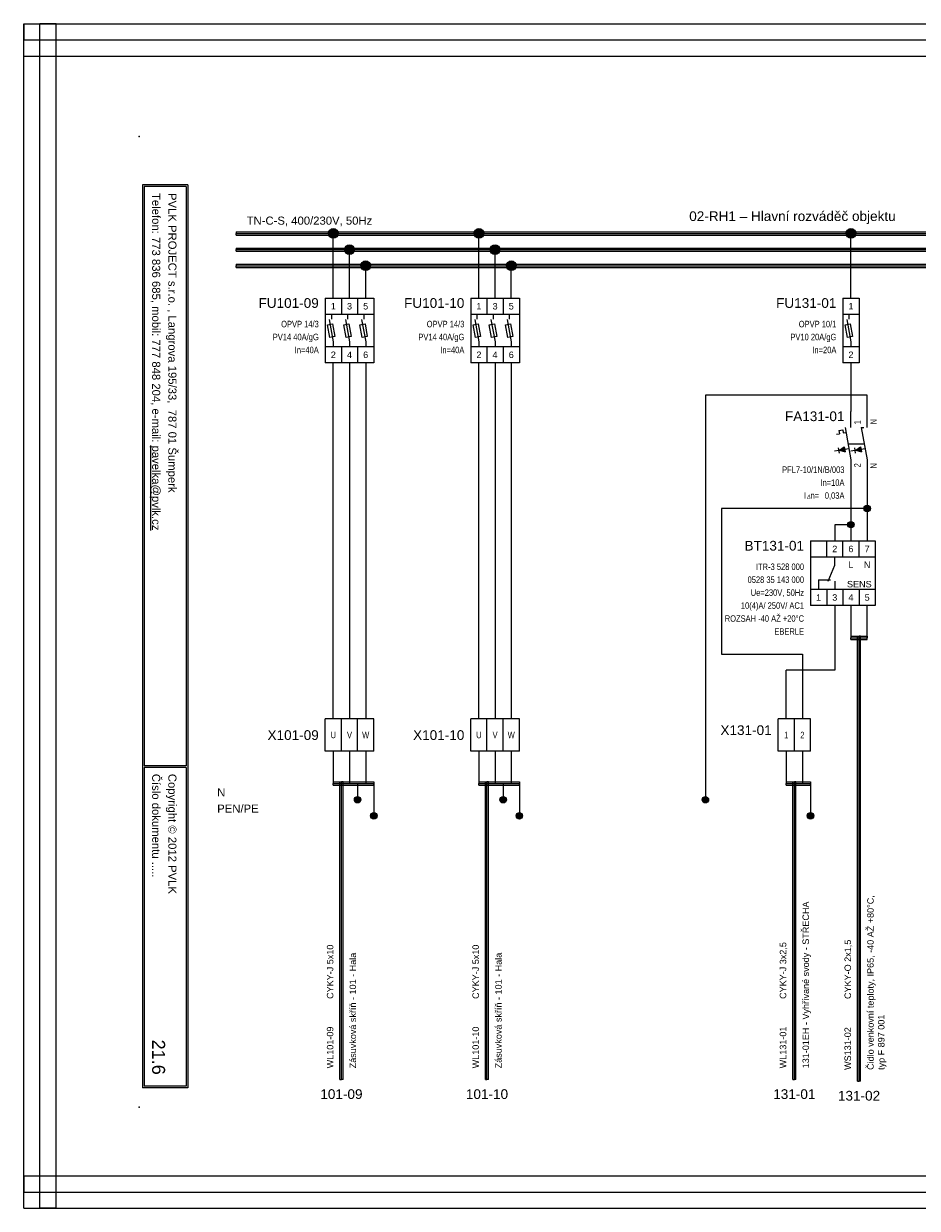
# Model space of a CAD drawing. Extents: x -721 to 7843, y 2912 to 4139.
# Tile 11 of 32: x 2114 to 2391, y 3359 to 3725. Entities that reach past the tile are written whole.
import ezdxf
from ezdxf.enums import TextEntityAlignment as Align

# ---------------------------------------------------------------- set-up
doc = ezdxf.new("R2010")
doc.units = 0
doc.header["$MEASUREMENT"] = 0
for name, color, linetype in [('1-KRESBA', 7, 'Continuous'), ('__Bílá', 7, 'Continuous'), ('__Oranžová', 30, 'Continuous'), ('__Rudá 010', 10, 'Continuous'), ('__Svmodrá', 4, 'Continuous'), ('__Vínová 220', 220, 'Continuous'), ('__Zelená', 3, 'Continuous'), ('__Černá 250', 7, 'Continuous')]:
    doc.layers.add(name, color=color, linetype=linetype)
doc.styles.add('Arial', font='arial.ttf')
doc.styles.add('GENERATED_STYLE_1', font='arial.ttf')
doc.styles.add('GREEKC', font='greekc', dxfattribs={"width": 0.8, "height": 1.3})

# ---------------------------------------------------------------- blocks, each defined once
blk = doc.blocks.new('L0001A02')
at = {"linetype": 'Continuous'}
h = blk.add_hatch(color=256, dxfattribs=at)
edge = h.paths.add_edge_path()
edge.add_arc((0, 0), 1.5, 0, 360)
blk.add_circle((0, 0), 1.5)
blk = doc.blocks.new('V0085A01')
h = blk.add_hatch(color=256)
edge = h.paths.add_edge_path()
edge.add_arc((0, 0), 1, 0, 360)
blk.add_circle((0, 0), 1)
blk = doc.blocks.new('V0109A03')
for p, q in [((5, 10), (0, 10)), ((0, 0), (0, 10)), ((10, 10), (5, 10)), ((5, 0), (5, 10)), ((15, 10), (10, 10)), ((10, 0), (10, 10)), ((15, 0), (15, 10)), ((5, 0), (0, 0)), ((10, 0), (5, 0)), ((15, 0), (10, 0))]:
    blk.add_line(p, q)
at = {"style": 'Arial'}
blk.add_attdef('POPIS', text='', height=3, dxfattribs=at).set_placement((-2, 5), align=Align.RIGHT)
at = {"style": 'Arial', "width": 0.8}
for tag, p in [('S1', (2.5, 5)), ('S2', (7.5, 5)), ('S3', (12.5, 5))]:
    blk.add_attdef(tag, text='', height=2, dxfattribs=at).set_placement(p, align=Align.MIDDLE)
blk = doc.blocks.new('OEZA2501')
for p, q in [((-2.5, 10), (-2.5, -10)), ((-2.5, 10), (12.5, 10)), ((2.5, 10), (2.5, 5)), ((7.5, 10), (7.5, 5)), ((12.5, 10), (12.5, -10)), ((12.5, 5), (-2.5, 5)), ((-0.5, 3.5), (-0.5, 5)), ((4.5, 3.5), (4.5, 5)), ((9.5, 3.5), (9.5, 5)), ((-1.79, 1.76), (-0.21, 2.05)), ((-1.06, -2.17), (-1.79, 1.76)), ((-1.27, 3.38), (0, -3.5)), ((-0.21, 2.05), (0.51, -1.88)), ((3.21, 1.76), (4.79, 2.05)), ((3.94, -2.17), (3.21, 1.76)), ((3.73, 3.38), (5, -3.5)), ((4.79, 2.05), (5.51, -1.88)), ((8.21, 1.76), (9.79, 2.05)), ((8.94, -2.17), (8.21, 1.76)), ((8.73, 3.38), (10, -3.5)), ((9.79, 2.05), (10.51, -1.88)), ((0.51, -1.88), (-1.06, -2.17)), ((0, -3.5), (0, -5)), ((5.51, -1.88), (3.94, -2.17)), ((5, -3.5), (5, -5)), ((10.51, -1.88), (8.94, -2.17)), ((10, -3.5), (10, -5)), ((12.5, -5), (-2.5, -5)), ((2.5, -5), (2.5, -10)), ((7.5, -5), (7.5, -10)), ((12.5, -10), (-2.5, -10))]:
    blk.add_line(p, q)
at = {"style": 'Arial'}
for s, p in [('1', (0, 6.5)), ('3', (5, 6.5)), ('5', (10, 6.5)), ('2', (0, -8.5)), ('4', (5, -8.5)), ('6', (10, -8.5))]:
    blk.add_text(s, height=2, dxfattribs=at).set_placement(p, align=Align.CENTER)
blk.add_attdef('POPIS', text='', height=3, dxfattribs=at).set_placement((-4.5, 7), align=Align.RIGHT)
at = {"style": 'Arial', "width": 0.8}
for tag, p in [('TYP', (-4.5, 1)), ('POJISTKA', (-4.5, -3)), ('PROUD', (-4.5, -7)), ('DOPLŇ1', (-4.5, -11)), ('DOPLŇ2', (-4.5, -15))]:
    blk.add_attdef(tag, text='', height=2, dxfattribs=at).set_placement(p, align=Align.RIGHT)
blk = doc.blocks.new('BLK_Razítko_malé_pro_rozváděče')
at = {"layer": '__Bílá'}
for p, q in [((15, -1), (15, -20)), ((15, -1), (294, -1)), ((15.5, -1.5), (15.5, -19.5)), ((15.5, -1.5), (184.5, -1.5)), ((184.5, -1.5), (184.5, -19.5)), ((185, -1.5), (185, -19.5)), ((185, -1.5), (293.5, -1.5)), ((293.5, -19.5), (293.5, -1.5)), ((294, -20), (294, -1)), ((15, -20), (294, -20)), ((15.5, -19.5), (184.5, -19.5)), ((185, -19.5), (293.5, -19.5)), ((15, -405), (15, -419)), ((15, -405), (294, -405)), ((15.5, -405.5), (15.5, -418.5)), ((15.5, -405.5), (194.5, -405.5)), ((194.5, -405.5), (194.5, -418.5)), ((195, -405.5), (195, -418.5)), ((195, -405.5), (293.5, -405.5)), ((293.5, -405.5), (293.5, -418.5)), ((294, -405), (294, -419)), ((15, -419), (294, -419)), ((15.5, -418.5), (194.5, -418.5)), ((195, -418.5), (293.5, -418.5))]:
    blk.add_line(p, q, dxfattribs=at)
for p in [(0, 0), (300, 0), (0, -420), (300, -420)]:
    blk.add_point(p, dxfattribs=at)
at = {"layer": '__Bílá', "style": 'Arial'}
for s, height, p in [('-', 3, (38, -7)), ('Dokument', 2.5, (187, -7)), ('-', 3, (210.5, -7)), ('SO/PS', 2.5, (17.5, -12)), ('-', 3, (38, -12)), ('Vypracoval', 2.5, (187, -12)), ('-', 3, (210.5, -12)), ('Investor', 2.5, (17.5, -17)), ('Datum', 2.5, (187, -17)), ('-', 3, (38, -17)), ('-', 3, (210.5, -17)), ('PVLK PROJECT s.r.o. , Langrova 195/33,  787 01 Šumperk', 2.5, (17.5, -411)), ('Copyright © 2012 PVLK', 2.5, (197, -411)), ('Telefon: 773 836 685, mobil: 777 848 204, e-mail: %%Upavelka@pvlk.cz', 2.5, (17.5, -416)), ('Číslo dokumentu .....', 2.5, (197, -416))]:
    blk.add_text(s, height=height, dxfattribs=at).set_placement(p)
at = {"layer": '__Vínová 220', "char_height": 2.5, "attachment_point": 7, "style": 'Arial'}
for s, insert in [('715 0908', (17.5, -7)), ('Rozšíření výrobního areálu firmy PLASTKON PRODUCT, S.R.O.', (42.5, -7.75)), ('02-RH1 – Hlavní rozváděč objektu', (215, -7.75)), ('SO 02 - Novostavba skladovací haly s administrativní budovou', (42.5, -12.75)), ('Miroslav Pavelka', (215, -12.75)), ('Plastkon product, s.r.o., Hlavní 147, Mikulovice 790 84', (42.5, -17.75)), ('06/2016', (215, -17.75))]:
    blk.add_mtext(s, dxfattribs=dict(at, insert=insert))
at = {"layer": '__Vínová 220', "style": 'Arial'}
blk.add_attdef('ČÍSLO', text='', height=4, dxfattribs=at).set_placement((290, -416), align=Align.RIGHT)
blk = doc.blocks.new('OEZA2502')
for p, q in [((-2.5, 10), (2.5, 10)), ((-2.5, 10), (-2.5, -10)), ((2.5, 10), (2.5, -10)), ((2.5, 5), (-2.5, 5)), ((-0.5, 3.5), (-0.5, 5)), ((-1.79, 1.76), (-0.21, 2.05)), ((-1.06, -2.17), (-1.79, 1.76)), ((-1.27, 3.38), (0, -3.5)), ((-0.21, 2.05), (0.51, -1.88)), ((0.51, -1.88), (-1.06, -2.17)), ((0, -3.5), (0, -5)), ((2.5, -5), (-2.5, -5)), ((2.5, -10), (-2.5, -10))]:
    blk.add_line(p, q)
at = {"style": 'Arial'}
for s, p in [('1', (0, 6.5)), ('2', (0, -8.5))]:
    blk.add_text(s, height=2, dxfattribs=at).set_placement(p, align=Align.CENTER)
blk.add_attdef('POPIS', text='', height=3, dxfattribs=at).set_placement((-4.5, 7), align=Align.RIGHT)
at = {"style": 'Arial', "width": 0.8}
for tag, p in [('TYP', (-4.5, 1)), ('POJISTKA', (-4.5, -3)), ('PROUD', (-4.5, -7)), ('DOPLŇ1', (-4.5, -11)), ('DOPLŇ2', (-4.5, -15))]:
    blk.add_attdef(tag, text='', height=2, dxfattribs=at).set_placement(p, align=Align.RIGHT)
blk = doc.blocks.new('FEVA0910')
h = blk.add_hatch(color=256)
h.paths.add_polyline_path([(-1.92, -1.71), (-2.06, -0.92), (-3.5, -2)])
h.paths.add_polyline_path([(-3.5, -2), (-1.77, -2.5), (-1.92, -1.71)])
h = blk.add_hatch(color=256)
h.paths.add_polyline_path([(2.94, -0.92), (1.5, -2), (3.08, -1.71)])
h.paths.add_polyline_path([(3.08, -1.71), (1.5, -2), (3.23, -2.5)])
for p, q in [((0, 5), (0, 10)), ((5, 5), (5, 10)), ((-3.75, 4.14), (-2.56, 4.35)), ((-3.75, 4.14), (-3.57, 3.12)), ((-2.56, 4.35), (-2.38, 3.34)), ((-1.82, 5), (0, -5)), ((3.18, 5), (5, -5)), ((3.18, 5), (4, 5)), ((-4.45, 2.96), (-3.57, 3.12)), ((-2.38, 3.34), (-1.54, 3.49)), ((-0.91, 0), (4.09, 0)), ((-3.79, -2.07), (-5.07, -2.29)), ((-3.93, -1.27), (-3.65, -2.86)), ((-3.5, -2), (-2.06, -0.92)), ((-3.5, -2), (-0.64, -1.48)), ((-3.5, -2), (-1.77, -2.5)), ((-2.06, -0.92), (-1.77, -2.5)), ((1.21, -2.07), (-0.07, -2.29)), ((1.07, -1.27), (1.35, -2.86)), ((1.5, -2), (2.94, -0.92)), ((1.5, -2), (4.36, -1.48)), ((1.5, -2), (3.23, -2.5)), ((2.94, -0.92), (3.23, -2.5)), ((0, -5), (0, -10)), ((5, -5), (5, -10))]:
    blk.add_line(p, q)
at = {"style": 'Arial', "width": 0.8}
for s, p in [('I', (-14.5, -17)), ('n=', (-12.5, -17))]:
    blk.add_text(s, height=2, dxfattribs=at).set_placement(p)
at = {"style": 'GREEKC', "oblique": 10, "width": 0.8}
blk.add_text('D', height=1.3, dxfattribs=at).set_placement((-13.68, -17))
at = {"style": 'Arial'}
blk.add_attdef('POPIS', text='', height=3, dxfattribs=at).set_placement((-2, 7), align=Align.RIGHT)
at = {"style": 'Arial', "width": 0.8}
for tag, p in [('NO1', (3, 6)), ('NO2', (8, 6))]:
    blk.add_attdef(tag, p, '', height=2, rotation=90, dxfattribs=at)
for tag, p in [('TYP', (-2, -9)), ('PROUD', (-2, -13)), ('REZID', (-2, -17)), ('DOPLŇ1', (-2, -21)), ('DOPLŇ2', (-2, -25))]:
    blk.add_attdef(tag, text='', height=2, dxfattribs=at).set_placement(p, align=Align.RIGHT)
for tag, p in [('CO1', (3, -6)), ('CO2', (8, -6))]:
    blk.add_attdef(tag, text='', height=2, rotation=90, dxfattribs=at).set_placement(p, align=Align.RIGHT)
blk = doc.blocks.new('ITR-3 528 000 -40 AŽ +20 STUPŇŮ Celsia')
for p, q in [((-7.5, 5), (-7.5, -15)), ((-7.5, 5), (12.5, 5)), ((-2.5, 0), (-2.5, 5)), ((2.5, 0), (2.5, 5)), ((7.5, 0), (7.5, 5)), ((12.5, 5), (12.5, -15)), ((12.5, 0), (-7.5, 0)), ((0, -2.5), (0, 0)), ((-2, -7.5), (0, -2.5)), ((-5, -7), (-5, -10)), ((-5, -7), (-1.31, -7)), ((12.5, -10), (-7.5, -10)), ((-2.5, -10), (-2.5, -15)), ((0, -7.5), (0, -10)), ((2.5, -10), (2.5, -15)), ((7.5, -10), (7.5, -15)), ((12.5, -15), (-7.5, -15))]:
    blk.add_line(p, q)
at = {"style": 'Arial'}
for s, p in [('2', (0, 1.5)), ('6', (5, 1.5)), ('7', (10, 1.5)), ('L', (5, -3.38)), ('N', (10, -3.38)), ('SENS', (7.59, -9.38)), ('1', (-5, -13.5)), ('3', (0, -13.5)), ('4', (5, -13.5)), ('5', (10, -13.5))]:
    blk.add_text(s, height=2, dxfattribs=at).set_placement(p, align=Align.CENTER)
blk.add_attdef('POPIS', text='', height=3, dxfattribs=at).set_placement((-9.5, 2), align=Align.RIGHT)
at = {"style": 'Arial', "width": 0.8}
for tag, p in [('TYP', (-9.5, -4)), ('OBJČÍSLO', (-9.5, -8)), ('NAPĚTÍ', (-9.5, -12)), ('AC1(PROUD)', (-9.5, -16)), ('DOPLŇ1', (-9.5, -20)), ('DOPLŇ2', (-9.5, -24))]:
    blk.add_attdef(tag, text='', height=2, dxfattribs=at).set_placement(p, align=Align.RIGHT)
blk = doc.blocks.new('L0001A01')
h = blk.add_hatch(color=256)
edge = h.paths.add_edge_path()
edge.add_arc((0, 0), 1, 0, 360)
blk.add_circle((0, 0), 1)
blk = doc.blocks.new('V0109A02')
for p, q in [((0, 0), (0, 10)), ((5, 10), (0, 10)), ((5, 0), (5, 10)), ((10, 10), (5, 10)), ((10, 0), (10, 10)), ((5, 0), (0, 0)), ((10, 0), (5, 0))]:
    blk.add_line(p, q)
at = {"style": 'Arial'}
blk.add_attdef('POPIS', text='', height=3, dxfattribs=at).set_placement((-2, 5), align=Align.RIGHT)
at = {"style": 'Arial', "width": 0.8}
for tag, p in [('S1', (2.5, 5)), ('S2', (7.5, 5))]:
    blk.add_attdef(tag, text='', height=2, dxfattribs=at).set_placement(p, align=Align.MIDDLE)

msp = doc.modelspace()

# ---------------------------------------------------------------- linework, layer by layer
at = {"layer": '1-KRESBA'}
for p, q in [((2210, 3640), (2210, 3660)), ((2255, 3640), (2255, 3660)), ((2370, 3640), (2370, 3660)), ((2215, 3640), (2215, 3655)), ((2260, 3640), (2260, 3655)), ((2220, 3640), (2220, 3650)), ((2265, 3640), (2265, 3650)), ((2210, 3510), (2210, 3620)), ((2215, 3620), (2215, 3510)), ((2220, 3620), (2220, 3510)), ((2255, 3510), (2255, 3620)), ((2260, 3620), (2260, 3510)), ((2265, 3620), (2265, 3510)), ((2370, 3620), (2370, 3605)), ((2375, 3610), (2325, 3610)), ((2325, 3610), (2325, 3485)), ((2375, 3605), (2375, 3610)), ((2370, 3585), (2370, 3565)), ((2375, 3585), (2375, 3565)), ((2375, 3575), (2330, 3575)), ((2330, 3575), (2330, 3530)), ((2370, 3570), (2365, 3570)), ((2365, 3570), (2365, 3565)), ((2365, 3545), (2365, 3525)), ((2370, 3545), (2370, 3535)), ((2375, 3535), (2375, 3545)), ((2370, 3535.5), (2370, 3535)), ((2370, 3535.5), (2375, 3535.5)), ((2370, 3535), (2375, 3535)), ((2370, 3534.5), (2370, 3535)), ((2370, 3535), (2375, 3535)), ((2370, 3534.5), (2375, 3534.5)), ((2372, 3398.03), (2372, 3535.5)), ((2372, 3535.5), (2372.5, 3535.5)), ((2372.5, 3398.03), (2372.5, 3535.5)), ((2373, 3535.5), (2372.5, 3535.5)), ((2373, 3398.03), (2373, 3535.5)), ((2375, 3535.5), (2375, 3535)), ((2375, 3534.5), (2375, 3535)), ((2330, 3530), (2355, 3530)), ((2355, 3530), (2355, 3510)), ((2365, 3525), (2350, 3525)), ((2350, 3510), (2350, 3525)), ((2210, 3500), (2210, 3490)), ((2215, 3500), (2215, 3490)), ((2220, 3500), (2220, 3490)), ((2255, 3500), (2255, 3490)), ((2260, 3500), (2260, 3490)), ((2265, 3500), (2265, 3490)), ((2350, 3500), (2350, 3490)), ((2355, 3500), (2355, 3490)), ((2210, 3490.5), (2210, 3490)), ((2210, 3490.5), (2222.5, 3490.5)), ((2210, 3489.5), (2210, 3490)), ((2210, 3490), (2222.5, 3490)), ((2210, 3489.5), (2222.5, 3489.5)), ((2212, 3398.53), (2212, 3490.5)), ((2212, 3490.5), (2212.5, 3490.5)), ((2212.5, 3398.53), (2212.5, 3490.5)), ((2213, 3490.5), (2212.5, 3490.5)), ((2213, 3398.53), (2213, 3490.5)), ((2217.5, 3490), (2217.5, 3485)), ((2222.5, 3490.5), (2222.5, 3490)), ((2222.5, 3489.5), (2222.5, 3490)), ((2222.5, 3490), (2222.5, 3480)), ((2255, 3490.5), (2255, 3490)), ((2255, 3490.5), (2267.5, 3490.5)), ((2255, 3489.5), (2255, 3490)), ((2255, 3490), (2267.5, 3490)), ((2255, 3489.5), (2267.5, 3489.5)), ((2257, 3398.53), (2257, 3490.5)), ((2257, 3490.5), (2257.5, 3490.5)), ((2257.5, 3398.53), (2257.5, 3490.5)), ((2258, 3490.5), (2257.5, 3490.5)), ((2258, 3398.53), (2258, 3490.5)), ((2262.5, 3490), (2262.5, 3485)), ((2267.5, 3490.5), (2267.5, 3490)), ((2267.5, 3489.5), (2267.5, 3490)), ((2267.5, 3490), (2267.5, 3480)), ((2350, 3490.5), (2350, 3490)), ((2350, 3490.5), (2357.5, 3490.5)), ((2350, 3489.5), (2350, 3490)), ((2350, 3490), (2357.5, 3490)), ((2350, 3489.5), (2357.5, 3489.5)), ((2352, 3398.53), (2352, 3490.5)), ((2352, 3490.5), (2352.5, 3490.5)), ((2352.5, 3398.53), (2352.5, 3490.5)), ((2353, 3490.5), (2352.5, 3490.5)), ((2353, 3398.53), (2353, 3490.5)), ((2357.5, 3490.5), (2357.5, 3490)), ((2357.5, 3490), (2357.5, 3480)), ((2357.5, 3489.5), (2357.5, 3490)), ((2212, 3398.53), (2212.5, 3398.53)), ((2213, 3398.53), (2212.5, 3398.53)), ((2257, 3398.53), (2257.5, 3398.53)), ((2258, 3398.53), (2257.5, 3398.53)), ((2352, 3398.53), (2352.5, 3398.53)), ((2353, 3398.53), (2352.5, 3398.53)), ((2372, 3398.03), (2372.5, 3398.03)), ((2373, 3398.03), (2372.5, 3398.03))]:
    msp.add_line(p, q, dxfattribs=at)
at = {"layer": '__Oranžová', "lineweight": 0}
for p, q in [((2180, 3660.5), (2180, 3660)), ((2180, 3660.5), (2530, 3660.5)), ((2180, 3659.5), (2180, 3660)), ((2180, 3660), (2530, 3660)), ((2180, 3659.5), (2530, 3659.5)), ((2180, 3655.5), (2180, 3655)), ((2180, 3655.5), (2530, 3655.5)), ((2180, 3654.5), (2180, 3655)), ((2180, 3655), (2530, 3655)), ((2180, 3654.5), (2530, 3654.5)), ((2180, 3650.5), (2180, 3650)), ((2180, 3650.5), (2530, 3650.5)), ((2180, 3649.5), (2180, 3650)), ((2180, 3650), (2530, 3650)), ((2180, 3649.5), (2530, 3649.5))]:
    msp.add_line(p, q, dxfattribs=at)
at = {"layer": '__Vínová 220', "lineweight": 0}
for p, q in [((2114.29, 3724.82), (2114.29, 3719.82)), ((2114.29, 3724.82), (2610.69, 3724.82)), ((2114.29, 3358.74), (2114.29, 3724.82)), ((2114.29, 3724.82), (2119.29, 3724.82)), ((2119.29, 3358.74), (2119.29, 3724.82)), ((2124.29, 3724.82), (2119.29, 3724.82)), ((2124.29, 3358.74), (2124.29, 3724.82)), ((2114.29, 3714.82), (2114.29, 3719.82)), ((2114.29, 3719.82), (2610.69, 3719.82)), ((2114.29, 3714.82), (2610.69, 3714.82)), ((2114.29, 3368.74), (2114.29, 3363.74)), ((2114.29, 3368.74), (2610.69, 3368.74)), ((2114.29, 3358.74), (2114.29, 3363.74)), ((2114.29, 3363.74), (2610.69, 3363.74)), ((2114.29, 3358.74), (2610.69, 3358.74)), ((2114.29, 3358.74), (2119.29, 3358.74)), ((2124.29, 3358.74), (2119.29, 3358.74))]:
    msp.add_line(p, q, dxfattribs=at)

# ---------------------------------------------------------------- block references
at = {"color": 250, "linetype": 'Continuous'}
for p in [(2217.5, 3485), (2262.5, 3485), (2325, 3485), (2222.5, 3480), (2267.5, 3480), (2357.5, 3480)]:
    msp.add_blockref('V0085A01', p, dxfattribs=at)
at = {"layer": '1-KRESBA', "rotation": 270}
msp.add_blockref('BLK_Razítko_malé_pro_rozváděče', (2570, 3690), dxfattribs=at).add_auto_attribs({'ČÍSLO': '21.6'})
at = {"layer": '1-KRESBA'}
for p in [(2210, 3660), (2255, 3660), (2370, 3660), (2215, 3655), (2260, 3655), (2220, 3650), (2265, 3650)]:
    msp.add_blockref('L0001A02', p, dxfattribs=at)
at = {"layer": '1-KRESBA', "color": 250, "linetype": 'Continuous'}
for p in [(2375, 3575), (2370, 3570)]:
    msp.add_blockref('L0001A01', p, dxfattribs=at)
at = {"layer": '1-KRESBA'}
msp.add_blockref('ITR-3 528 000 -40 AŽ +20 STUPŇŮ Celsia', (2365, 3560), dxfattribs=at).add_auto_attribs({'POPIS': 'BT131-01', 'TYP': 'ITR-3 528 000', 'OBJČÍSLO': '0528 35 143 000', 'NAPĚTÍ': 'Ue=230V, 50Hz', 'AC1(PROUD)': '10(4)A/ 250V/ AC1', 'DOPLŇ1': 'ROZSAH -40 AŽ +20°C', 'DOPLŇ2': 'EBERLE'})
at = {"layer": '__Černá 250'}
for name, p, values in [('OEZA2501', (2210, 3630), {'POPIS': 'FU101-09', 'TYP': 'OPVP 14/3', 'POJISTKA': 'PV14 40A/gG', 'PROUD': 'In=40A'}), ('OEZA2501', (2255, 3630), {'POPIS': 'FU101-10', 'TYP': 'OPVP 14/3', 'POJISTKA': 'PV14 40A/gG', 'PROUD': 'In=40A'}), ('OEZA2502', (2370, 3630), {'POPIS': 'FU131-01', 'TYP': 'OPVP 10/1', 'POJISTKA': 'PV10 20A/gG', 'PROUD': 'In=20A'}), ('FEVA0910', (2370, 3595), {'POPIS': 'FA131-01', 'TYP': 'PFL7-10/1N/B/003', 'PROUD': 'In=10A', 'REZID': '0,03A', 'CO1': '2', 'NO1': '1', 'CO2': 'N', 'NO2': 'N'}), ('V0109A02', (2347.5, 3500), {'POPIS': 'X131-01', 'S1': '1', 'S2': '2'})]:
    msp.add_blockref(name, p, dxfattribs=at).add_auto_attribs(values)
ref = msp.add_blockref('V0109A03', (2207.5, 3500), dxfattribs=at)
ref.add_attrib('POPIS', 'X101-09', dxfattribs={"layer": '0', "height": 3, "style": 'Arial'}).set_placement((2205.5, 3503.48), align=Align.RIGHT)
ref.add_attrib('S1', 'U', dxfattribs={"layer": '0', "height": 2, "style": 'Arial', "width": 0.8}).set_placement((2210, 3505), align=Align.MIDDLE)
ref.add_attrib('S2', 'V', dxfattribs={"layer": '0', "height": 2, "style": 'Arial', "width": 0.8}).set_placement((2215, 3505), align=Align.MIDDLE)
ref.add_attrib('S3', 'W', dxfattribs={"layer": '0', "height": 2, "style": 'Arial', "width": 0.8}).set_placement((2220, 3505), align=Align.MIDDLE)
ref = msp.add_blockref('V0109A03', (2252.5, 3500), dxfattribs=at)
ref.add_attrib('POPIS', 'X101-10', dxfattribs={"layer": '0', "height": 3, "style": 'Arial'}).set_placement((2250.5, 3503.48), align=Align.RIGHT)
ref.add_attrib('S1', 'U', dxfattribs={"layer": '0', "height": 2, "style": 'Arial', "width": 0.8}).set_placement((2255, 3505), align=Align.MIDDLE)
ref.add_attrib('S2', 'V', dxfattribs={"layer": '0', "height": 2, "style": 'Arial', "width": 0.8}).set_placement((2260, 3505), align=Align.MIDDLE)
ref.add_attrib('S3', 'W', dxfattribs={"layer": '0', "height": 2, "style": 'Arial', "width": 0.8}).set_placement((2265, 3505), align=Align.MIDDLE)

# ---------------------------------------------------------------- texts
at = {"layer": '__Bílá', "insert": (2320.01, 3662.93), "char_height": 3, "attachment_point": 7, "style": 'Arial'}
msp.add_mtext('02-RH1 – Hlavní rozváděč objektu', dxfattribs=at)
at = {"layer": '__Oranžová', "lineweight": 0, "style": 'Arial'}
msp.add_text('TN-C-S, 400/230V, 50Hz', height=2.5, dxfattribs=at).set_placement((2183.21, 3662.71))
at = {"layer": '__Rudá 010', "style": 'Arial'}
for s, p in [('CYKY-J 5x10', (2210, 3423.45)), ('CYKY-J 5x10', (2255, 3423.45)), ('CYKY-J 3x2,5', (2350, 3423.45)), ('CYKY-O 2x1,5', (2370.01, 3423.42)), ('WL101-09', (2210, 3402)), ('WL101-10', (2255, 3402)), ('WL131-01', (2350, 3402)), ('WS131-02', (2370, 3401.5))]:
    msp.add_text(s, height=2, rotation=90, dxfattribs=at).set_placement(p)
at = {"layer": '__Rudá 010', "style": 'GENERATED_STYLE_1'}
for s, p in [('101-09', (2212.5, 3392.53)), ('101-10', (2257.5, 3392.53)), ('131-01', (2352.5, 3392.53)), ('131-02', (2372.5, 3392.03))]:
    msp.add_text(s, height=3, dxfattribs=at).set_placement(p, align=Align.CENTER)
at = {"layer": '__Rudá 010', "char_height": 2, "width": 62.8406, "attachment_point": 1, "rotation": 90, "style": 'Arial'}
for s, insert in [('Čidlo venkovní teploty, IP65, -40 AŽ +80°C,\\Ptyp F 897 001', (2375.03, 3401.5)), ('131-01EH - Vyhřívané svody - STŘECHA', (2355.03, 3402)), ('Zásuvková skříň - 101 - Hala', (2215.03, 3402)), ('Zásuvková skříň - 101 - Hala', (2260.03, 3402))]:
    msp.add_mtext(s, dxfattribs=dict(at, insert=insert))
at = {"layer": '__Svmodrá', "linetype": 'Continuous', "style": 'Arial'}
msp.add_text('N', height=2.5, dxfattribs=at).set_placement((2174.11, 3486))
at = {"layer": '__Zelená', "linetype": 'Continuous', "style": 'Arial'}
msp.add_text('PEN/PE', height=2.5, dxfattribs=at).set_placement((2174.11, 3481))

doc.saveas('drawing.dxf')
